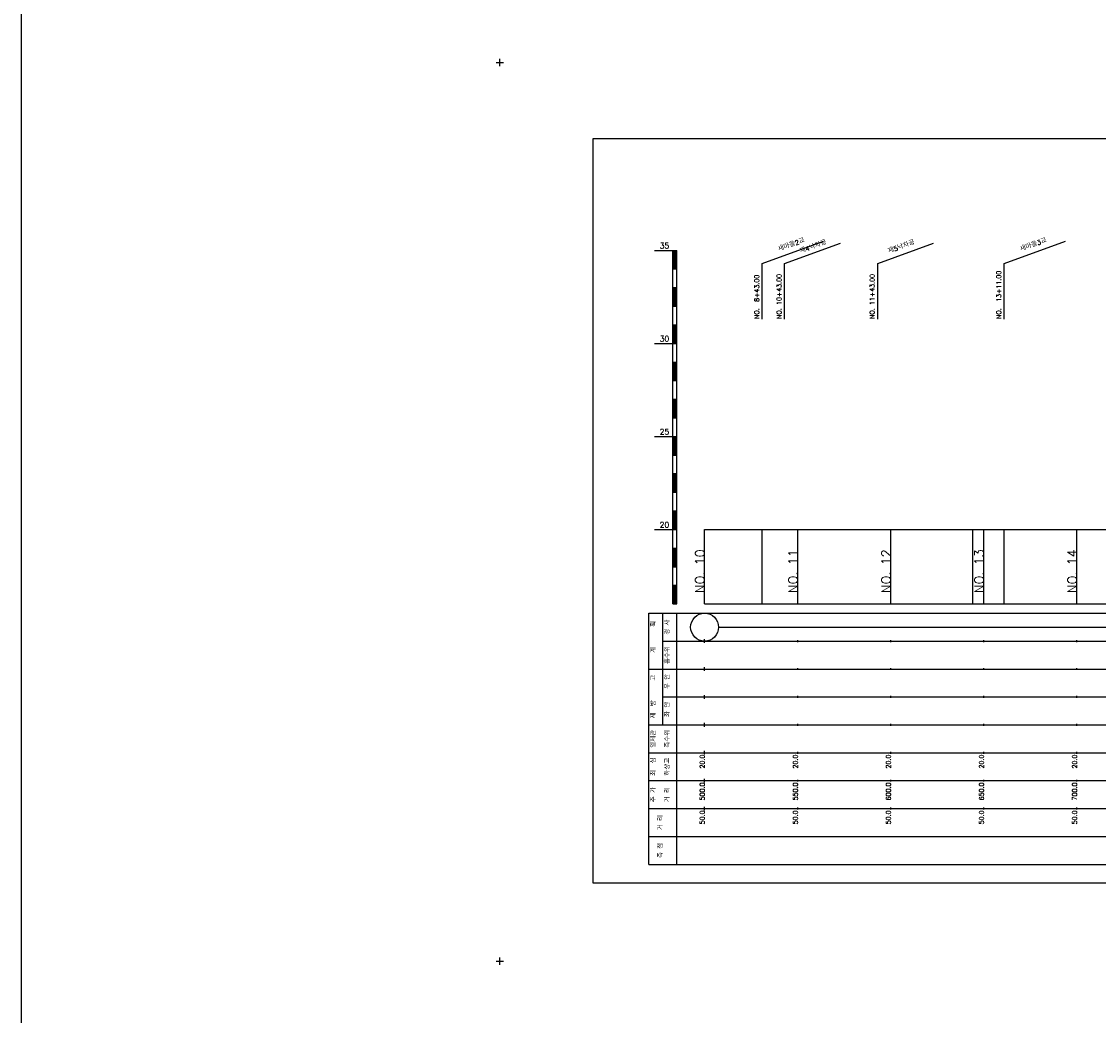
# Model space of a CAD drawing. Extents: x -3223 to 3521, y -191 to 2351.
# Tile 3 of 17: x -3223 to -2644, y 454 to 988. Entities that reach past the tile are written whole.
import ezdxf
from ezdxf.enums import TextEntityAlignment as Align

# ---------------------------------------------------------------- set-up
doc = ezdxf.new("R2010")
doc.units = 0
doc.header["$LTSCALE"] = 5
for name, color, linetype in [('BOX', 5, 'CONTINUOUS'), ('DT1', 3, 'CONTINUOUS'), ('LT1', 4, 'CONTINUOUS'), ('ST1', 7, 'CONTINUOUS')]:
    doc.layers.add(name, color=color, linetype=linetype)
doc.styles.add('GHS', font='ROMANS.shx', dxfattribs={"bigfont": 'GHS.shx'})

msp = doc.modelspace()

# ---------------------------------------------------------------- linework, layer by layer
at = {"layer": 'BOX'}
msp.add_lwpolyline([(-2915.67, 525), (-2315.67, 525), (-2315.67, 925), (-2915.67, 925), (-2915.67, 525)], dxfattribs=at)
at = {"layer": 'DT1'}
for p, q in [((-2855.67, 704.33), (-2855.67, 706.33)), ((-2805.67, 704.83), (-2805.67, 705.83)), ((-2755.67, 704.83), (-2755.67, 705.83)), ((-2705.67, 704.83), (-2705.67, 705.83)), ((-2655.67, 704.83), (-2655.67, 705.83))]:
    msp.add_line(p, q, dxfattribs=at)
at = {"layer": 'DT1', "linetype": 'CONTINUOUS'}
msp.add_lwpolyline([(-3222.61, 2188.43), (-2074.34, 2188.43), (-2074.34, -191.49), (-3222.61, -191.49)], close=True, dxfattribs=at)
at = {"layer": 'LT1', "linetype": 'CONTINUOUS'}
for p, q in [((-2824.67, 858), (-2791.78, 869.97)), ((-2812.67, 858), (-2782.68, 868.91)), ((-2762.67, 858), (-2732.68, 868.91)), ((-2694.67, 858), (-2661.78, 869.97)), ((-2824.67, 828), (-2824.67, 858)), ((-2812.67, 828), (-2812.67, 858)), ((-2762.67, 828), (-2762.67, 858)), ((-2694.67, 828), (-2694.67, 858))]:
    msp.add_line(p, q, dxfattribs=at)
at = {"layer": 'LT1'}
for p, q in [((-2882.67, 865), (-2872.67, 865)), ((-2872.67, 675), (-2872.67, 865)), ((-2872.67, 865), (-2870.67, 865)), ((-2872.17, 864.8), (-2872.17, 855.2)), ((-2871.67, 864.8), (-2871.67, 855.2)), ((-2871.17, 864.8), (-2871.17, 855.2)), ((-2870.67, 675), (-2870.67, 865)), ((-2872.67, 855), (-2870.67, 855)), ((-2872.67, 845), (-2870.67, 845)), ((-2872.17, 844.8), (-2872.17, 835.2)), ((-2871.67, 844.8), (-2871.67, 835.2)), ((-2871.17, 844.8), (-2871.17, 835.2)), ((-2872.67, 835), (-2870.67, 835)), ((-2872.67, 825), (-2870.67, 825)), ((-2872.17, 824.8), (-2872.17, 815.2)), ((-2871.67, 824.8), (-2871.67, 815.2)), ((-2871.17, 824.8), (-2871.17, 815.2)), ((-2882.67, 815), (-2872.67, 815)), ((-2872.67, 815), (-2870.67, 815)), ((-2872.67, 805), (-2870.67, 805)), ((-2872.17, 804.8), (-2872.17, 795.2)), ((-2871.67, 804.8), (-2871.67, 795.2)), ((-2871.17, 804.8), (-2871.17, 795.2)), ((-2872.67, 795), (-2870.67, 795)), ((-2872.67, 785), (-2870.67, 785)), ((-2872.17, 784.8), (-2872.17, 775.2)), ((-2871.67, 784.8), (-2871.67, 775.2)), ((-2871.17, 784.8), (-2871.17, 775.2)), ((-2872.67, 775), (-2870.67, 775)), ((-2882.67, 765), (-2872.67, 765)), ((-2872.67, 765), (-2870.67, 765)), ((-2872.17, 764.8), (-2872.17, 755.2)), ((-2871.67, 764.8), (-2871.67, 755.2)), ((-2871.17, 764.8), (-2871.17, 755.2)), ((-2872.67, 755), (-2870.67, 755)), ((-2872.67, 745), (-2870.67, 745)), ((-2872.17, 744.8), (-2872.17, 735.2)), ((-2871.67, 744.8), (-2871.67, 735.2)), ((-2871.17, 744.8), (-2871.17, 735.2)), ((-2872.67, 735), (-2870.67, 735)), ((-2872.67, 725), (-2870.67, 725)), ((-2872.17, 724.8), (-2872.17, 715.2)), ((-2871.67, 724.8), (-2871.67, 715.2)), ((-2871.17, 724.8), (-2871.17, 715.2)), ((-2882.67, 715), (-2872.67, 715)), ((-2872.67, 715), (-2870.67, 715)), ((-2855.67, 675), (-2855.67, 715)), ((-2824.67, 675), (-2824.67, 715)), ((-2805.67, 675), (-2805.67, 715)), ((-2755.67, 675), (-2755.67, 715)), ((-2711.67, 675), (-2711.67, 715)), ((-2705.67, 675), (-2705.67, 715)), ((-2694.67, 675), (-2694.67, 715)), ((-2655.67, 675), (-2655.67, 715)), ((-2872.67, 705), (-2870.67, 705)), ((-2872.17, 704.8), (-2872.17, 695.2)), ((-2871.67, 704.8), (-2871.67, 695.2)), ((-2871.17, 704.8), (-2871.17, 695.2)), ((-2872.67, 695), (-2870.67, 695)), ((-2872.67, 685), (-2870.67, 685)), ((-2872.17, 684.8), (-2872.17, 675.2)), ((-2871.67, 684.8), (-2871.67, 675.2)), ((-2871.17, 684.8), (-2871.17, 675.2)), ((-2872.67, 675), (-2870.67, 675)), ((-2855.67, 675), (-2355.67, 675)), ((-2855.67, 654), (-2855.67, 656)), ((-2805.67, 654.5), (-2805.67, 655.5)), ((-2755.67, 654.5), (-2755.67, 655.5)), ((-2705.67, 654.5), (-2705.67, 655.5)), ((-2655.67, 654.5), (-2655.67, 655.5)), ((-2855.67, 639), (-2855.67, 641)), ((-2805.67, 639.5), (-2805.67, 640.5)), ((-2755.67, 639.5), (-2755.67, 640.5)), ((-2705.67, 639.5), (-2705.67, 640.5)), ((-2655.67, 639.5), (-2655.67, 640.5)), ((-2855.67, 624), (-2855.67, 626)), ((-2805.67, 624.5), (-2805.67, 625.5)), ((-2755.67, 624.5), (-2755.67, 625.5)), ((-2705.67, 624.5), (-2705.67, 625.5)), ((-2655.67, 624.5), (-2655.67, 625.5)), ((-2855.67, 609), (-2855.67, 611)), ((-2805.67, 609.5), (-2805.67, 610.5)), ((-2755.67, 609.5), (-2755.67, 610.5)), ((-2705.67, 609.5), (-2705.67, 610.5)), ((-2655.67, 609.5), (-2655.67, 610.5)), ((-2855.67, 594), (-2855.67, 596)), ((-2805.67, 594.5), (-2805.67, 595.5)), ((-2755.67, 594.5), (-2755.67, 595.5)), ((-2705.67, 594.5), (-2705.67, 595.5)), ((-2655.67, 594.5), (-2655.67, 595.5)), ((-2855.67, 579), (-2855.67, 581)), ((-2805.67, 579.5), (-2805.67, 580.5)), ((-2755.67, 579.5), (-2755.67, 580.5)), ((-2705.67, 579.5), (-2705.67, 580.5)), ((-2655.67, 579.5), (-2655.67, 580.5)), ((-2855.67, 564), (-2855.67, 566)), ((-2805.67, 564.5), (-2805.67, 565.5)), ((-2755.67, 564.5), (-2755.67, 565.5)), ((-2705.67, 564.5), (-2705.67, 565.5)), ((-2655.67, 564.5), (-2655.67, 565.5))]:
    msp.add_line(p, q, dxfattribs=at)
msp.add_lwpolyline([(-2855.67, 715), (-2805.67, 715), (-2755.67, 715), (-2705.67, 715), (-2655.67, 715), (-2605.67, 715), (-2555.67, 715), (-2505.67, 715), (-2455.67, 715), (-2405.67, 715), (-2355.67, 715)], dxfattribs=at)
at = {"layer": 'ST1'}
for p, q in [((-2965.67, 964), (-2965.67, 968)), ((-2967.67, 966), (-2963.67, 966)), ((-2885.67, 670), (-2342.67, 670)), ((-2885.67, 535), (-2885.67, 670)), ((-2878.17, 640), (-2878.17, 670)), ((-2870.67, 535), (-2870.67, 670)), ((-2878.17, 655), (-2342.67, 655)), ((-2885.67, 640), (-2342.67, 640)), ((-2878.17, 610), (-2878.17, 640)), ((-2878.17, 625), (-2342.67, 625)), ((-2885.67, 610), (-2342.67, 610)), ((-2885.67, 595), (-2342.67, 595)), ((-2885.67, 580), (-2342.67, 580)), ((-2885.67, 565), (-2342.67, 565)), ((-2885.67, 550), (-2342.67, 550)), ((-2885.67, 535), (-2342.67, 535)), ((-2967.67, 483), (-2963.67, 483)), ((-2965.67, 481), (-2965.67, 485))]:
    msp.add_line(p, q, dxfattribs=at)
at = {"layer": 'ST1', "linetype": 'CONTINUOUS'}
msp.add_line((-2848.17, 662.5), (-2363.17, 662.5), dxfattribs=at)
msp.add_circle((-2855.67, 662.5), 7.5, dxfattribs=at)

# ---------------------------------------------------------------- texts
at = {"layer": 'DT1', "style": 'GHS'}
for s, p in [('35', (-2874.67, 866)), ('30', (-2874.67, 816)), ('25', (-2874.67, 766)), ('20', (-2874.67, 716))]:
    msp.add_text(s, height=3, dxfattribs=at).set_placement(p, align=Align.RIGHT)
at = {"layer": 'DT1', "linetype": 'CONTINUOUS', "style": 'GHS'}
for s, rotation, p in [('새마을2교', 20, (-2808.67, 866.99)), ('제4낙차공', 20, (-2796.96, 865.93)), ('제5낙차공', 20, (-2749.57, 865.93)), ('새마을3교', 20, (-2678.67, 866.99)), ('경 사', 90, (-2874.42, 662.5)), ('  획', 90, (-2881.92, 662.5)), ('   계', 90, (-2881.92, 647.5)), ('홍수위', 90, (-2874.42, 647.5)), ('   고', 90, (-2881.92, 632.5)), (' 우 안', 90, (-2874.42, 632.5)), (' 제  방', 90, (-2881.92, 617.5)), (' 좌 안', 90, (-2874.42, 617.5)), ('일제관', 90, (-2881.92, 602.5)), ('측수위', 90, (-2874.42, 602.5)), ('최  심', 90, (-2881.92, 587.5)), ('하상고', 90, (-2874.42, 587.5)), ('추 가', 90, (-2881.92, 572.5)), ('거 리', 90, (-2874.42, 572.5)), ('거 리', 90, (-2878.17, 557.5)), ('측 점', 90, (-2878.17, 542.5))]:
    msp.add_text(s, height=2.5, rotation=rotation, dxfattribs=at).set_placement(p, align=Align.CENTER)
for s, p in [('NO.  8+43.00', (-2826.42, 828.12)), ('NO. 10+43.00', (-2814.42, 828.12)), ('NO. 11+43.00', (-2764.42, 828.12)), ('NO.  13+11.00', (-2696.42, 828.12))]:
    msp.add_text(s, height=2.5, rotation=90, dxfattribs=at).set_placement(p)
at = {"layer": 'DT1', "style": 'GHS'}
for s, height, p in [('NO. 10', 5, (-2855.67, 704.33)), ('NO. 11', 5, (-2805.67, 704.33)), ('NO. 12', 5, (-2755.67, 704.33)), ('NO. 13', 5, (-2705.67, 704.33)), ('NO. 14', 5, (-2655.67, 704.33)), (' 20.0', 2.5, (-2855.67, 594)), (' 20.0', 2.5, (-2805.67, 594)), (' 20.0', 2.5, (-2755.67, 594)), (' 20.0', 2.5, (-2705.67, 594)), (' 20.0', 2.5, (-2655.67, 594)), ('   500.0', 2.5, (-2855.67, 579)), ('   550.0', 2.5, (-2805.67, 579)), ('   600.0', 2.5, (-2755.67, 579)), ('   650.0', 2.5, (-2705.67, 579)), ('   700.0', 2.5, (-2655.67, 579)), ('  50.0', 2.5, (-2855.67, 564)), ('  50.0', 2.5, (-2805.67, 564)), ('  50.0', 2.5, (-2755.67, 564)), ('  50.0', 2.5, (-2705.67, 564)), ('  50.0', 2.5, (-2655.67, 564))]:
    msp.add_text(s, height=height, rotation=90, dxfattribs=at).set_placement(p, align=Align.RIGHT)

doc.saveas('drawing.dxf')
